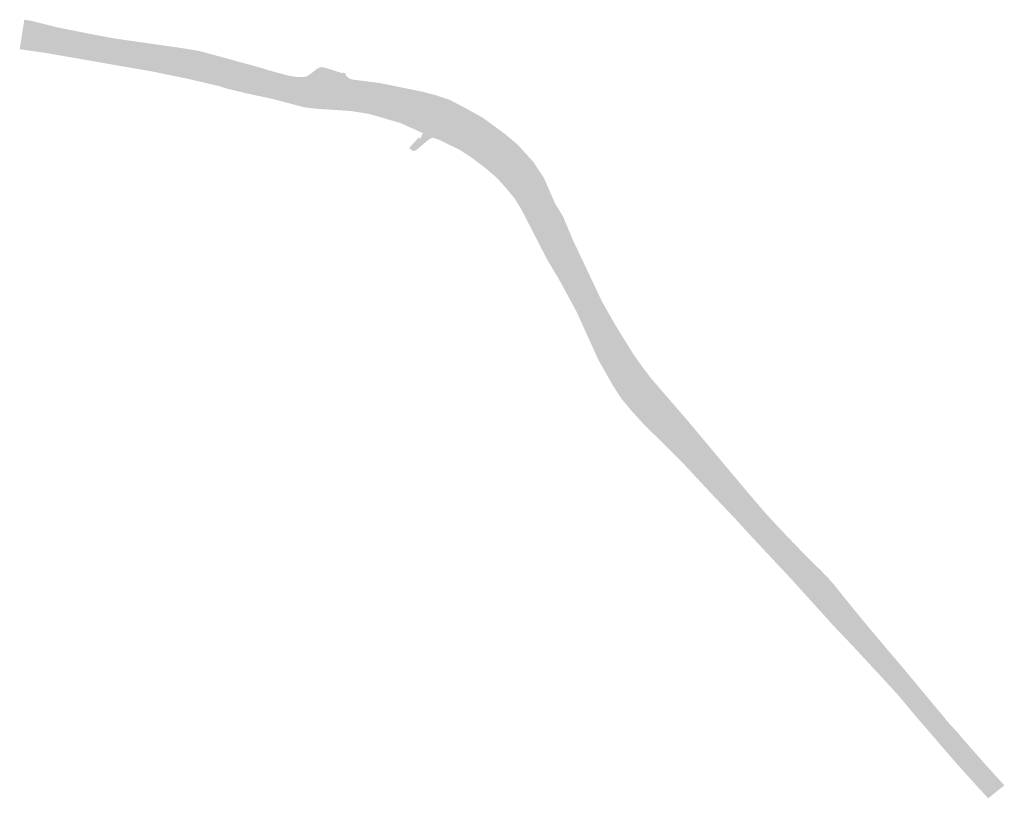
# Model space of a CAD drawing. Header units: metres. Extents: x 134347 to 136271, y 456733 to 459014.
# Tile 2 of 256: x 134347 to 135454, y 458139 to 459014. Entities that reach past the tile are written whole.
import ezdxf

# ---------------------------------------------------------------- set-up
doc = ezdxf.new("R2010")
doc.units = ezdxf.units.M
doc.layers.add('N-PV-WH-WATERLIJN-V', color=7, linetype='Continuous', lineweight=0, true_color=0x3ca0fa)

msp = doc.modelspace()

# ---------------------------------------------------------------- hatches: boundary and pattern name
at = {"layer": 'N-PV-WH-WATERLIJN-V'}
h = msp.add_hatch(color=256, dxfattribs=at)
h.dxf.hatch_style = 1
h.paths.add_polyline_path([(134710.734, 458954.82), (134713.816, 458953.901), (134713.507, 458952.921), (134713.536, 458951.883), (134713.98, 458951.489), (134716.742, 458948.875), (134717.629, 458948.284), (134719.355, 458947.593), (134721.426, 458946.854), (134747.712, 458943.596), (134750.764, 458943.218), (134755.471, 458942.312), (134799.882, 458933.243), (134808.399, 458931.044), (134812.949, 458929.94), (134830.474, 458924.063), (134847.501, 458915.219), (134867.344, 458904.239), (134892.744, 458885.586), (134906.9, 458873.679), (134924.098, 458854.762), (134936.401, 458836.241), (134948.969, 458807.533), (134958.282, 458792.246), (134958.892, 458790.378), (134969.205, 458765.908), (135000, 458700.843), (135001.384, 458697.919), (135002.875, 458695.282), (135005.72, 458690.25), (135016.79, 458670.675), (135036.756, 458638.437), (135047.878, 458622.746), (135057.29, 458610.479), (135099.216, 458561.978), (135131.742, 458523.03), (135134.047, 458520.27), (135165.77, 458482.474), (135171.218, 458476.095), (135178.692, 458467.343), (135185.921, 458458.988), (135199.896, 458443.868), (135230.984, 458411.344), (135236.631, 458405.843), (135247.704, 458395.058), (135256.037, 458386.389), (135261.564, 458380.133), (135268.707, 458371.243), (135280.041, 458357.139), (135300.861, 458331.748), (135341.647, 458283.534), (135388.825, 458226.762), (135392.324, 458222.542), (135394.778, 458219.933), (135400.97, 458213.353), (135406.104, 458207.076), (135429.462, 458180.526), (135436.116, 458173.124), (135453.557, 458153.876), (135435.439, 458139.28), (135423.32, 458152.413), (135399.647, 458178.659), (135394.33, 458184.817), (135351.731, 458234.292), (135334.618, 458254.832), (135319.502, 458271.379), (135283.564, 458310.179), (135261.604, 458333.288), (135215.114, 458384.64), (135170.335, 458432.569), (135150.655, 458453.966), (135124.986, 458481.069), (135094.184, 458514.163), (135065.09, 458543.263), (135048.834, 458559.239), (135034.288, 458575.215), (135023.165, 458588.624), (135013.468, 458603.744), (135000, 458627.568), (134997.596, 458631.821), (134973.254, 458685.481), (134954.064, 458721.017), (134939.789, 458744.975), (134911.691, 458799.722), (134903.788, 458812.896), (134893.983, 458824.753), (134884.032, 458835.878), (134870.861, 458847.296), (134856.226, 458858.421), (134841.592, 458868.083), (134817.884, 458879.5), (134811.488, 458881.633), (134808.34, 458880.24), (134804.999, 458877.854), (134792.176, 458867.059), (134789.2, 458866.619), (134784.81, 458869.839), (134795.528, 458881.654), (134797.663, 458880.777), (134800.295, 458886.793), (134774.997, 458898.077), (134774.565, 458898.237), (134739.881, 458908.338), (134719.393, 458911.558), (134679.587, 458914.193), (134667.294, 458915.657), (134632.025, 458925.025), (134601.436, 458931.556), (134577.195, 458937.533), (134572.746, 458939.201), (134537.193, 458947.568), (134497.387, 458955.766), (134378.261, 458976.552), (134347.386, 458981.04), (134352.609, 459014.184), (134360.562, 459012.884), (134389.733, 459005.552), (134425.319, 458998.435), (134453.787, 458993.097), (134528.515, 458982.422), (134549.866, 458978.863), (134617.849, 458960.249), (134625.733, 458957.669), (134649.732, 458951.228), (134658.513, 458949.764), (134664.074, 458949.764), (134667.749, 458950.151), (134669.635, 458950.35), (134672.855, 458952.399), (134681.999, 458959.347), (134685.375, 458960.819), (134688.807, 458960.597), (134690.224, 458960.203), (134694.075, 458959.133), (134706.116, 458955.246), (134710.43, 458953.856)])

doc.saveas('drawing.dxf')
